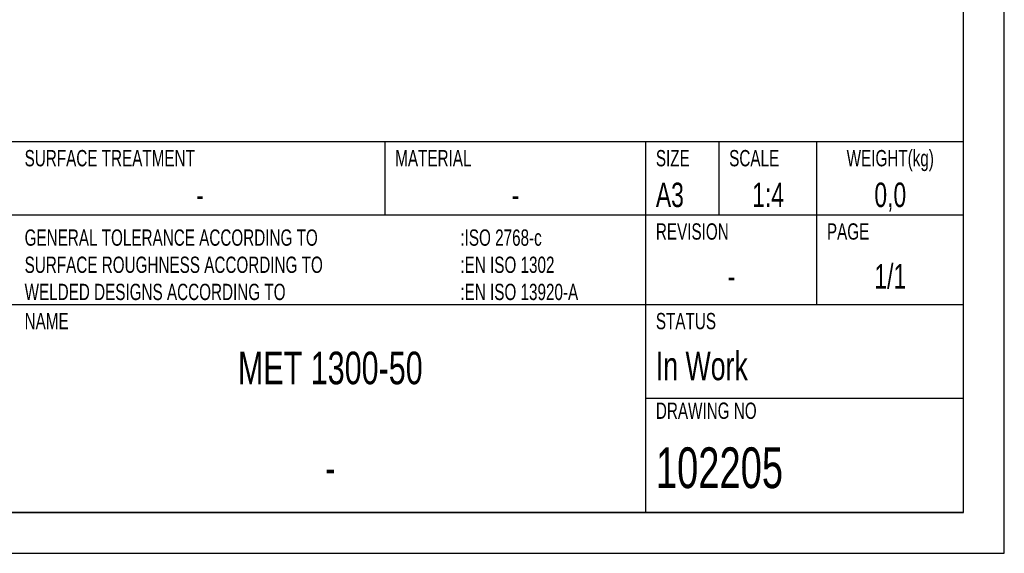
# Model space of a CAD drawing. Extents: x 0 to 420, y 0 to 297.
# Tile 4 of 7: x 299 to 420, y 0 to 65. Entities that reach past the tile are written whole.
import ezdxf

# ---------------------------------------------------------------- set-up
doc = ezdxf.new("R2010")
doc.units = 0
doc.header["$LTSCALE"] = 23.1
doc.layers.get('0').update_dxf_attribs({"linetype": 'CONTINUOUS'})
doc.layers.add('102205_DXF_FORMAT', color=7, linetype='CONTINUOUS')
doc.styles.get("Standard").update_dxf_attribs({"font": 'txt', "width": 0.7})
doc.styles.add('TEXTSTYLE_2', font='txt', dxfattribs={"width": 0.7})

msp = doc.modelspace()

# ---------------------------------------------------------------- linework, layer by layer
at = {"layer": '102205_DXF_FORMAT', "color": 7, "linetype": 'CONTINUOUS'}
for p, q in [((420, 0), (420, 297)), ((415, 5), (415, 292)), ((415, 50.5), (244.5, 50.5)), ((344, 41.5), (344, 50.5)), ((376, 5), (376, 50.5)), ((385, 41.5), (385, 50.5)), ((397, 30.5), (397, 50.5)), ((415, 5), (415, 50.5)), ((415, 41.5), (244.5, 41.5)), ((415, 30.5), (244.5, 30.5)), ((415, 19), (376, 19)), ((25, 5), (415, 5)), ((415, 5), (244.5, 5)), ((0, 0), (420, 0))]:
    msp.add_line(p, q, dxfattribs=at)

# ---------------------------------------------------------------- texts
at = {"color": 7, "linetype": 'CONTINUOUS', "char_height": 2, "style": 'TEXTSTYLE_2'}
for s, insert, width, attachment_point in [('WEIGHT(kg)', (406, 49.5), 14, 2), ('SURFACE TREATMENT', (299.72, 49.5), 23.8, 1), ('MATERIAL', (345.22, 49.5), 11.2, 1), ('SIZE ', (377.22, 49.5), 7, 1), ('SCALE', (386.22, 49.5), 7, 1), ('REVISION', (377.22, 40.5), 11.2, 1), ('PAGE', (398.22, 40.5), 5.6, 1)]:
    msp.add_mtext(s, dxfattribs=dict(at, insert=insert, width=width, attachment_point=attachment_point))
at = {"color": 7, "linetype": 'CONTINUOUS', "char_height": 3}
for s, insert, width, attachment_point in [('A3 ', (377.22, 45.5), 10.6071, 1), ('1:4', (391, 45.5), 7.7143, 2), ('0,0', (406, 45.5), 9.6429, 2), ('-', (321.25, 45.5), 3.2143, 2), ('-', (360, 45.5), 3.2143, 2)]:
    msp.add_mtext(s, dxfattribs=dict(at, insert=insert, width=width, attachment_point=attachment_point))
at = {"layer": '102205_DXF_FORMAT', "color": 7, "linetype": 'CONTINUOUS', "char_height": 2, "attachment_point": 1, "style": 'TEXTSTYLE_2'}
for s, insert, width in [('GENERAL TOLERANCE ACCORDING TO\\PSURFACE ROUGHNESS ACCORDING TO\\PWELDED DESIGNS ACCORDING TO\\P ', (299.72, 39.75), 42), (':ISO 2768-c\\P:EN ISO 1302\\P:EN ISO 13920-A ', (353.22, 39.75), 22.4), ('NAME ', (299.72, 29.5), 7), ('STATUS ', (377.22, 29.5), 9.8), ('DRAWING NO', (377.22, 18.5), 14)]:
    msp.add_mtext(s, dxfattribs=dict(at, insert=insert, width=width))
at = {"layer": '102205_DXF_FORMAT', "color": 7, "linetype": 'CONTINUOUS'}
for s, insert, char_height, width, attachment_point in [('1/1', (406, 35.5), 3, 8.5714, 2), ('- ', (386.5, 35.5), 3, 6.75, 2), ('MET 1300-50', (337.25, 24.75), 4, 49.7143, 2), ('In Work  ', (377.22, 24.75), 3.5, 37.5, 1), ('102205', (377.22, 13), 5, 33.2143, 1), ('-', (337.25, 12.5), 4, 4.2857, 2)]:
    msp.add_mtext(s, dxfattribs=dict(at, insert=insert, char_height=char_height, width=width, attachment_point=attachment_point))

doc.saveas('drawing.dxf')
